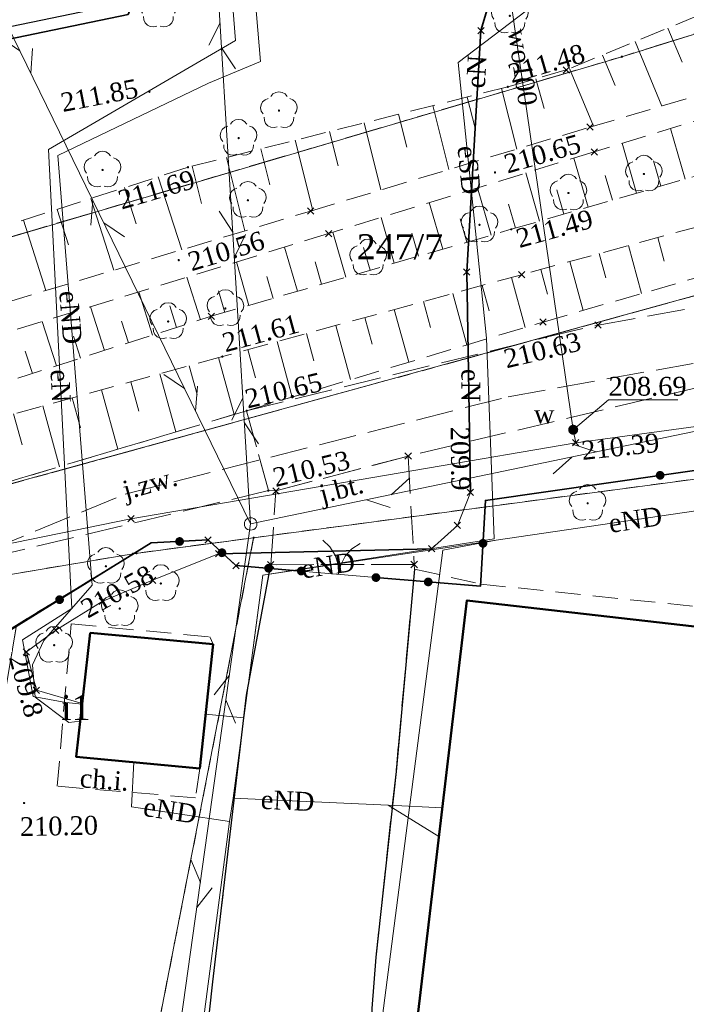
# Model space of a CAD drawing. Extents: x 7414218 to 7427513, y 5544630 to 5555035.
# Tile 21 of 46: x 7419478 to 7419505, y 5549612 to 5549651. Entities that reach past the tile are written whole.
import ezdxf
from ezdxf.enums import TextEntityAlignment as Align

# ---------------------------------------------------------------- set-up
doc = ezdxf.new("R2010")
doc.units = 0
for name, pattern in [('PRZER1-1', [1, 0.5, -0.5]), ('PRZER2-1', [1.5, 1, -0.5]), ('PRZER3-1', [2, 1.5, -0.5])]:
    doc.linetypes.add(name, pattern=pattern)
doc.layers.get('0').update_dxf_attribs({"linetype": 'CONTINUOUS'})
for name, color, linetype, lineweight in [('EGBU', 7, 'CONTINUOUS', 50), ('EGBU_O', 7, 'CONTINUOUS', 50), ('EGDE', 7, 'CONTINUOUS', 18), ('EGDE_O', 7, 'CONTINUOUS', 18), ('EGPG', 7, 'CONTINUOUS', 18), ('GUPPRZ_O', 7, 'CONTINUOUS', 18), ('OTKC', 7, 'CONTINUOUS', 18), ('OTKC_O', 7, 'CONTINUOUS', 18), ('OTKJ', 7, 'CONTINUOUS', 18), ('OTKJ_O', 7, 'CONTINUOUS', 18), ('OTKK', 7, 'CONTINUOUS', 25), ('OTOB', 7, 'CONTINUOUS', 18), ('OTOO', 7, 'CONTINUOUS', 35), ('OTRK', 7, 'CONTINUOUS', 18), ('OTRS', 7, 'CONTINUOUS', 13), ('OTRS_O', 7, 'CONTINUOUS', 13), ('SULO', 7, 'CONTINUOUS', 35), ('SUPP', 7, 'CONTINUOUS', 18)]:
    doc.layers.add(name, color=color, linetype=linetype, lineweight=lineweight)
for name, color, linetype, lineweight, true_color in [('EGKK', 7, 'CONTINUOUS', 18, 0x24bc24), ('EGUG', 7, 'CONTINUOUS', 18, 0x008000), ('GELULI', 7, 'CONTINUOUS', 18, 0xfeffff), ('GSPPRB', 7, 'CONTINUOUS', 18, 0x80ffff), ('OTZL', 7, 'CONTINUOUS', 18, 0x008000), ('SUEP', 1, 'CONTINUOUS', 18, 0xff0000), ('SUEP_O', 1, 'CONTINUOUS', 18, 0xff0000), ('SUTP', 7, 'CONTINUOUS', 18, 0xff9100), ('SUWP', 5, 'CONTINUOUS', 18, 0x0000ff), ('SUWP_O', 5, 'CONTINUOUS', 18, 0x0000ff), ('SUWW', 5, 'CONTINUOUS', 18, 0x0000ff), ('SUWW_O', 5, 'CONTINUOUS', 18, 0x0000ff)]:
    doc.layers.add(name, color=color, linetype=linetype, lineweight=lineweight, true_color=true_color)
doc.styles.add('Times New Roman', font='times.ttf')

# ---------------------------------------------------------------- blocks, each defined once
blk = doc.blocks.new('GSPWPS1')
blk.add_hatch(color=0).paths.add_polyline_path([(-0.045, 0), (-0.043467, -0.011647), (-0.038971, -0.0225), (-0.03182, -0.03182), (-0.0225, -0.038971), (-0.011647, -0.043467), (0, -0.045), (0.011647, -0.043467), (0.0225, -0.038971), (0.03182, -0.03182), (0.038971, -0.0225), (0.043467, -0.011647), (0.045, 0), (0.043467, 0.011647), (0.038971, 0.0225), (0.03182, 0.03182), (0.0225, 0.038971), (0.011647, 0.043467), (0, 0.045), (-0.011647, 0.043467), (-0.0225, 0.038971), (-0.03182, 0.03182), (-0.038971, 0.0225), (-0.043467, 0.011647)])
blk = doc.blocks.new('GSPRDL1')
blk.add_hatch(color=0).paths.add_polyline_path([(0, -0.045), (0.013906, -0.042798), (0.02645, -0.036406), (0.036406, -0.02645), (0.042798, -0.013906), (0.045, 0), (0.042798, 0.013906), (0.036406, 0.02645), (0.02645, 0.036406), (0.013906, 0.042798), (0, 0.045), (-0.013906, 0.042798), (-0.02645, 0.036406), (-0.036406, 0.02645), (-0.042798, 0.013906), (-0.045, 0), (-0.042798, -0.013906), (-0.036406, -0.02645), (-0.02645, -0.036406), (-0.013906, -0.042798)])
at = {"color": 0}
for points in [[(-0.635969, -0.134326), (-0.70458, -0.024001), (-0.731429, 0.103115), (-0.713292, 0.231763), (-0.652348, 0.346501), (-0.55591, 0.433559), (-0.435555, 0.482485)], [(-0.324277, 0.563333), (-0.240553, 0.662679), (-0.127956, 0.727494), (0, 0.75), (0.127956, 0.727494), (0.240553, 0.662679), (0.324277, 0.563333)], [(0.435555, 0.482485), (0.55591, 0.433559), (0.652348, 0.346501), (0.713292, 0.231763), (0.731429, 0.103115), (0.70458, -0.024001), (0.635969, -0.134326)], [(-0.068773, -0.646351), (-0.194901, -0.677512), (-0.324092, -0.663766), (-0.440839, -0.606763), (-0.531129, -0.513345), (-0.584125, -0.394725), (-0.593465, -0.265141)], [(0.593465, -0.265141), (0.584125, -0.394725), (0.531129, -0.513345), (0.440839, -0.606763), (0.324092, -0.663766), (0.194901, -0.677512), (0.068773, -0.646351)]]:
    blk.add_lwpolyline(points, dxfattribs=at)
blk = doc.blocks.new('GUPISN1')
at = {"color": 0}
blk.add_lwpolyline([(0, 0.25), (0.064705, 0.241481), (0.125, 0.216506), (0.176777, 0.176777), (0.216506, 0.125), (0.241481, 0.064705), (0.25, 0), (0.241481, -0.064705), (0.216506, -0.125), (0.176777, -0.176777), (0.125, -0.216506), (0.064705, -0.241481), (0, -0.25), (-0.064705, -0.241481), (-0.125, -0.216506), (-0.176777, -0.176777), (-0.216506, -0.125), (-0.241481, -0.064705), (-0.25, 0), (-0.241481, 0.064705), (-0.216506, 0.125), (-0.176777, 0.176777), (-0.125, 0.216506), (-0.064705, 0.241481)], close=True, dxfattribs=at)
blk = doc.blocks.new('GUPWZA1')
blk.add_hatch(color=0).paths.add_polyline_path([(-0.2, 0), (-0.193185, -0.051764), (-0.173205, -0.1), (-0.141421, -0.141421), (-0.1, -0.173205), (-0.051764, -0.193185), (0, -0.2), (0.051764, -0.193185), (0.1, -0.173205), (0.141421, -0.141421), (0.173205, -0.1), (0.193185, -0.051764), (0.2, 0), (0.193185, 0.051764), (0.173205, 0.1), (0.141421, 0.141421), (0.1, 0.173205), (0.051764, 0.193185), (0, 0.2), (-0.051764, 0.193185), (-0.1, 0.173205), (-0.141421, 0.141421), (-0.173205, 0.1), (-0.193185, 0.051764)])
blk = doc.blocks.new('GEPPGD1_2')
blk.add_hatch(color=0).paths.add_polyline_path([(0, -0.045), (0.013906, -0.042798), (0.02645, -0.036406), (0.036406, -0.02645), (0.042798, -0.013906), (0.045, 0), (0.042798, 0.013906), (0.036406, 0.02645), (0.02645, 0.036406), (0.013906, 0.042798), (0, 0.045), (-0.013906, 0.042798), (-0.02645, 0.036406), (-0.036406, 0.02645), (-0.042798, 0.013906), (-0.045, 0), (-0.042798, -0.013906), (-0.036406, -0.02645), (-0.02645, -0.036406), (-0.013906, -0.042798)])
blk = doc.blocks.new('GSPPRB0')
at = {"color": 0, "lineweight": 18}
for points in [[(-0.12726, -0.12726), (0.12726, 0.12726)], [(-0.12726, 0.12726), (0.12726, -0.12726)]]:
    blk.add_lwpolyline(points, dxfattribs=at)
blk = doc.blocks.new('GSLKBR1')
at = {"color": 0}
for points in [[(1.299038, 0.75), (1.06066, 0.43934), (0.75, 0.200962), (0.388229, 0.051111), (0, 0)], [(0, 0), (0.388229, -0.051111), (0.75, -0.200962), (1.06066, -0.43934), (1.299038, -0.75)]]:
    blk.add_lwpolyline(points, dxfattribs=at)
blk = doc.blocks.new('KOLO')
blk.add_hatch(color=0).paths.add_polyline_path([(-0.175, 0), (-0.169037, -0.045293), (-0.151554, -0.0875), (-0.123744, -0.123744), (-0.0875, -0.151554), (-0.045293, -0.169037), (0, -0.175), (0.045293, -0.169037), (0.0875, -0.151554), (0.123744, -0.123744), (0.151554, -0.0875), (0.169037, -0.045293), (0.175, 0), (0.169037, 0.045293), (0.151554, 0.0875), (0.123744, 0.123744), (0.0875, 0.151554), (0.045293, 0.169037), (0, 0.175), (-0.045293, 0.169037), (-0.0875, 0.151554), (-0.123744, 0.123744), (-0.151554, 0.0875), (-0.169037, 0.045293)])
blk = doc.blocks.new('GSLKOG1')
blk.add_hatch(color=0).paths.add_polyline_path([(-0.175, 0), (-0.169037, -0.045293), (-0.151554, -0.0875), (-0.123744, -0.123744), (-0.0875, -0.151554), (-0.045293, -0.169037), (0, -0.175), (0.045293, -0.169037), (0.0875, -0.151554), (0.123744, -0.123744), (0.151554, -0.0875), (0.169037, -0.045293), (0.175, 0), (0.169037, 0.045293), (0.151554, 0.0875), (0.123744, 0.123744), (0.0875, 0.151554), (0.045293, 0.169037), (0, 0.175), (-0.045293, 0.169037), (-0.0875, 0.151554), (-0.123744, 0.123744), (-0.151554, 0.0875), (-0.169037, 0.045293)])
blk = doc.blocks.new('SUTP1')
at = {"color": 0}
for points in [[(0.9325, 0), (0.0675, 0.5)], [(-0.0675, 0), (-0.9325, -0.5)]]:
    blk.add_lwpolyline(points, dxfattribs=at)

msp = doc.modelspace()

# ---------------------------------------------------------------- linework, layer by layer
at = {"layer": 'EGBU', "linetype": 'Continuous', "lineweight": 50, "elevation": 10.18}
for points in [[(7419582.49, 5549618.24), (7419496.22, 5549628.11), (7419494.07, 5549609.98), (7419580.32, 5549599.97)], [(7419481.19, 5549626.81), (7419480.63, 5549621.86), (7419485.56, 5549621.4), (7419486.09, 5549626.36)]]:
    msp.add_lwpolyline(points, close=True, dxfattribs=at)
at = {"layer": 'EGDE', "linetype": 'Continuous', "lineweight": 18, "elevation": 10.22}
for points in [[(7419691.9, 5549667.65), (7419649.26, 5549659.54), (7419641.05, 5549657.97), (7419630.6, 5549656.65), (7419619.81, 5549655.03), (7419609.66, 5549653.24), (7419589.07, 5549649.42), (7419557.7, 5549643.96), (7419540.13, 5549643.06), (7419523.27, 5549643.29), (7419509.38, 5549641.39), (7419462.29, 5549628.43), (7419462.45, 5549628.77), (7419446.03, 5549630.99), (7419446.66, 5549622.15), (7419432.87, 5549470.11), (7419428.25, 5549466.49), (7419384.74, 5549466.49), (7419372.42, 5549466.59)], [(7419438.3, 5549490.48), (7419449.43, 5549604.09), (7419450.45, 5549614.49), (7419451.3, 5549617.85), (7419452.51, 5549620.06), (7419454.77, 5549622.45), (7419458.98, 5549625.04), (7419462.38, 5549626.43), (7419462.7, 5549626.56), (7419482.9, 5549629.97), (7419487.71, 5549630.61), (7419562.5, 5549640.55), (7419590.93, 5549644.33), (7419591.23, 5549646.31), (7419603.9, 5549648.9), (7419609.52, 5549650.05), (7419619.85, 5549651.97), (7419630.2, 5549653.58), (7419640.65, 5549655.17), (7419649.84, 5549657.3), (7419665.24, 5549660.9), (7419684.7, 5549663.65), (7419689.36, 5549664.31)], [(7419575.48, 5549664.19), (7419564.39, 5549662.19), (7419563.19, 5549661.96), (7419553.44, 5549661.25), (7419525.33, 5549656.97), (7419518.53, 5549654.85), (7419502.4, 5549649.81), (7419472.27, 5549640.92), (7419444.75, 5549635.91), (7419446.03, 5549630.99), (7419462.45, 5549628.77), (7419462.29, 5549628.43), (7419509.38, 5549641.39), (7419528.76, 5549648.51), (7419538.53, 5549652.48), (7419556.13, 5549655.93), (7419588.38, 5549660.2)]]:
    msp.add_lwpolyline(points, dxfattribs=at)
for points in [[(7419485.54, 5549661.95), (7419443.45, 5549653.88), (7419444.75, 5549635.91), (7419472.27, 5549640.92), (7419502.4, 5549649.81), (7419518.53, 5549654.85), (7419505.87, 5549656.71), (7419492.2, 5549663.53)], [(7419562.5, 5549640.55), (7419487.71, 5549630.61), (7419468.08, 5549529.97), (7419483.43, 5549529.18), (7419523.94, 5549526.59), (7419538.19, 5549526.4), (7419548.95, 5549525.8)], [(7419487.71, 5549630.61), (7419482.9, 5549629.97), (7419478.25, 5549627.12), (7419461.94, 5549530.29), (7419468.08, 5549529.97)], [(7419462.38, 5549626.43), (7419462.22, 5549620.86), (7419462.12, 5549617.26), (7419478.25, 5549627.12), (7419482.9, 5549629.97), (7419462.7, 5549626.56)]]:
    msp.add_lwpolyline(points, close=True, dxfattribs=at)
at = {"layer": 'EGKK', "linetype": 'PRZER3-1', "lineweight": 18, "elevation": 10.06}
for points in [[(7419575.48, 5549664.19), (7419564.39, 5549662.19), (7419563.19, 5549661.96), (7419553.44, 5549661.25), (7419525.33, 5549656.97), (7419518.53, 5549654.85), (7419502.4, 5549649.81), (7419472.27, 5549640.92), (7419444.75, 5549635.91), (7419421.11, 5549632.38), (7419413.08, 5549630.04), (7419408.05, 5549627.17), (7419368.46, 5549590.89)], [(7419371.74, 5549587.46), (7419410.15, 5549622.14), (7419421.94, 5549626.84), (7419445.69, 5549630.61), (7419446.03, 5549630.99), (7419462.45, 5549628.77), (7419462.29, 5549628.43), (7419509.38, 5549641.39), (7419528.76, 5549648.51), (7419538.53, 5549652.48), (7419556.13, 5549655.93), (7419588.38, 5549660.2)]]:
    msp.add_lwpolyline(points, dxfattribs=at)
at = {"layer": 'EGUG', "linetype": 'PRZER1-1', "lineweight": 18, "elevation": 10.08}
for points in [[(7419691.9, 5549667.65), (7419649.26, 5549659.54), (7419641.05, 5549657.97), (7419630.6, 5549656.65), (7419619.81, 5549655.03), (7419609.66, 5549653.24), (7419589.07, 5549649.42), (7419557.7, 5549643.96), (7419540.13, 5549643.06), (7419523.27, 5549643.29), (7419509.38, 5549641.39), (7419462.29, 5549628.43), (7419462.45, 5549628.77), (7419446.03, 5549630.99), (7419446.66, 5549622.15), (7419432.87, 5549470.11), (7419428.25, 5549466.49), (7419384.74, 5549466.49), (7419372.42, 5549466.59)], [(7419438.3, 5549490.48), (7419449.43, 5549604.09), (7419450.45, 5549614.49), (7419451.3, 5549617.85), (7419452.51, 5549620.06), (7419454.77, 5549622.45), (7419458.98, 5549625.04), (7419462.38, 5549626.43), (7419462.7, 5549626.56), (7419482.9, 5549629.97), (7419487.71, 5549630.61), (7419562.5, 5549640.55), (7419590.93, 5549644.33), (7419591.23, 5549646.31), (7419603.9, 5549648.9), (7419609.52, 5549650.05), (7419619.85, 5549651.97), (7419630.2, 5549653.58), (7419640.65, 5549655.17), (7419649.84, 5549657.3), (7419665.24, 5549660.9), (7419684.7, 5549663.65), (7419689.36, 5549664.31)]]:
    msp.add_lwpolyline(points, dxfattribs=at)
for points in [[(7419587.56, 5549665.21), (7419575.48, 5549664.19), (7419564.39, 5549662.19), (7419563.19, 5549661.96), (7419553.44, 5549661.25), (7419525.33, 5549656.97), (7419518.53, 5549654.85), (7419502.4, 5549649.81), (7419472.27, 5549640.92), (7419444.75, 5549635.91), (7419446.03, 5549630.99), (7419462.45, 5549628.77), (7419462.29, 5549628.43), (7419509.38, 5549641.39), (7419528.76, 5549648.51), (7419538.53, 5549652.48), (7419556.13, 5549655.93), (7419588.38, 5549660.2)], [(7419502.4, 5549649.81), (7419518.53, 5549654.85), (7419505.87, 5549656.71), (7419492.2, 5549663.53), (7419485.54, 5549661.95), (7419443.45, 5549653.88), (7419443.92, 5549647.37), (7419444.75, 5549635.91), (7419472.27, 5549640.92)], [(7419562.5, 5549640.55), (7419487.71, 5549630.61), (7419468.08, 5549529.97), (7419483.43, 5549529.18), (7419523.94, 5549526.59), (7419538.19, 5549526.4), (7419548.95, 5549525.8)], [(7419487.71, 5549630.61), (7419482.9, 5549629.97), (7419478.25, 5549627.12), (7419461.94, 5549530.29), (7419468.08, 5549529.97)], [(7419462.12, 5549617.26), (7419478.25, 5549627.12), (7419482.9, 5549629.97), (7419462.7, 5549626.56), (7419462.38, 5549626.43), (7419462.22, 5549620.86)]]:
    msp.add_lwpolyline(points, close=True, dxfattribs=at)
at = {"layer": 'GELULI', "linetype": 'PRZER3-1', "lineweight": 18, "elevation": 9.97}
msp.add_lwpolyline([(7419438.62, 5549512.6), (7419443.29, 5549563.89), (7419445.68, 5549585.94), (7419447.5, 5549601.39), (7419450.76, 5549609.57), (7419452.11, 5549612.28), (7419453.38, 5549614.31), (7419455.39, 5549616.63), (7419458.18, 5549619.01), (7419461.51, 5549621.8), (7419471.6, 5549627.81), (7419482.58, 5549632.35), (7419497.87, 5549636.24), (7419510.04, 5549638.43), (7419559.28, 5549645.93), (7419579.5, 5549650.65), (7419586.5, 5549653.62), (7419594.02, 5549659.08), (7419593.81, 5549664.11), (7419595.56, 5549678.05)], dxfattribs=at)
at = {"layer": 'GUPPRZ_O', "linetype": 'Continuous', "lineweight": 13, "elevation": 10.8, "flags": 128}
msp.add_lwpolyline([(7419500.46, 5549634.92), (7419501.87, 5549636.108), (7419504.63, 5549636.108)], dxfattribs=at)
at = {"layer": 'OTKC', "linetype": 'PRZER2-1', "lineweight": 18, "elevation": 10.18}
for points in [[(7419576.82, 5549595.48), (7419561.43, 5549599.92), (7419554.72, 5549600.67), (7419539.39, 5549602.38), (7419521.07, 5549604.43), (7419507.88, 5549605.89), (7419497.17, 5549607.13), (7419495.77, 5549607.3), (7419495.05, 5549607.57), (7419494.41, 5549607.88), (7419493.83, 5549608.3), (7419493.4, 5549608.8), (7419492.93, 5549609.46), (7419492.64, 5549610.05), (7419492.45, 5549610.99), (7419492.43, 5549611.82), (7419492.59, 5549613.87), (7419493.39, 5549621.28), (7419494.13, 5549629.36), (7419496.77, 5549628.76), (7419507.27, 5549627.66), (7419525.94, 5549625.7), (7419563.79, 5549621.64), (7419575.86, 5549620.44)], [(7419575.74, 5549619.01), (7419496.22, 5549628.11), (7419494.07, 5549609.98), (7419580.32, 5549599.97)]]:
    msp.add_lwpolyline(points, dxfattribs=at)
msp.add_lwpolyline([(7419480.63, 5549621.86), (7419485.56, 5549621.4), (7419485.39, 5549620.23), (7419479.87, 5549620.69), (7419480.43, 5549627.17), (7419485.96, 5549626.65), (7419486.09, 5549626.36), (7419481.19, 5549626.81)], close=True, dxfattribs=at)
at = {"layer": 'OTKJ', "linetype": 'PRZER3-1', "lineweight": 18, "elevation": 10.18}
for points in [[(7419457.95, 5549650.04), (7419460.66, 5549647.45), (7419471.36, 5549649.63), (7419482.37, 5549651.91), (7419483.58, 5549655.26), (7419481.39, 5549654.82), (7419470.86, 5549652.77), (7419460.28, 5549650.52)], [(7419488.599, 5549632.479), (7419488.3, 5549632.49), (7419487.43, 5549635.68), (7419499.38, 5549638.61), (7419501.45, 5549639.1), (7419513.38, 5549641.24), (7419528.38, 5549643.65), (7419542.83, 5549645.49), (7419555.43, 5549647.01), (7419559.24, 5549647.6), (7419573.55, 5549650.19), (7419574.01, 5549647.92), (7419574.12, 5549647.35), (7419557.9, 5549644.36), (7419531.96, 5549641.19), (7419528.92, 5549640.76), (7419507.49, 5549637.1), (7419493.874, 5549633.868)], [(7419488.599, 5549632.479), (7419493.874, 5549633.868), (7419494.114, 5549629.54), (7419488.394, 5549629.533)]]:
    msp.add_lwpolyline(points, close=True, dxfattribs=at)
for points in [[(7419438.765, 5549533.504), (7419443.347, 5549580.846), (7419446.068, 5549604.754), (7419447.709, 5549616.555), (7419449.694, 5549618.339), (7419454.096, 5549622.297), (7419459.98, 5549626.145), (7419463.66, 5549627.23), (7419467.128, 5549628.261), (7419469.96, 5549629.58), (7419473.23, 5549631.18), (7419474.54, 5549631.82), (7419487.43, 5549635.68), (7419488.3, 5549632.49), (7419474.36, 5549629.14), (7419468.61, 5549624.63), (7419459.719, 5549617.954), (7419453.072, 5549611.255), (7419449.891, 5549604.245)], [(7419484.9, 5549602.1), (7419486.08, 5549612.88), (7419487.42, 5549624.33), (7419488.394, 5549629.533), (7419494.114, 5549629.54), (7419494.13, 5549629.36), (7419493.39, 5549621.28), (7419492.59, 5549613.87), (7419492.43, 5549611.82)]]:
    msp.add_lwpolyline(points, dxfattribs=at)
at = {"layer": 'OTKK', "linetype": 'Continuous', "lineweight": 25, "elevation": 10.18}
for points in [[(7419483.58, 5549655.26), (7419482.37, 5549651.91), (7419471.36, 5549649.63), (7419460.66, 5549647.45), (7419457.95, 5549650.04), (7419449.8, 5549648.26), (7419447.06, 5549647.71)], [(7419459.19, 5549566.65), (7419459.63, 5549573.21), (7419460.31, 5549582.03), (7419461.09, 5549592.58), (7419461.58, 5549598.09), (7419470.45, 5549596.89), (7419475.54, 5549596.16), (7419476.47, 5549596.09), (7419477.66, 5549596.14), (7419478.61, 5549596.25), (7419479.5, 5549596.49), (7419480.43, 5549596.86), (7419481.42, 5549597.42), (7419482.24, 5549598.02), (7419482.69, 5549598.45), (7419483.34, 5549599.18), (7419483.94, 5549600), (7419484.82, 5549601.67), (7419484.9, 5549602.1), (7419486.08, 5549612.88), (7419487.42, 5549624.33), (7419488.394, 5549629.533)], [(7419494.13, 5549629.36), (7419493.39, 5549621.28), (7419492.59, 5549613.87), (7419492.43, 5549611.82), (7419492.45, 5549610.99), (7419492.64, 5549610.05), (7419492.93, 5549609.46), (7419493.4, 5549608.8), (7419493.83, 5549608.3), (7419494.41, 5549607.88), (7419495.05, 5549607.57), (7419495.77, 5549607.3), (7419497.17, 5549607.13), (7419507.88, 5549605.89), (7419521.07, 5549604.43), (7419539.39, 5549602.38), (7419554.72, 5549600.67), (7419561.43, 5549599.92), (7419576.82, 5549595.48), (7419580.81, 5549594.86)]]:
    msp.add_lwpolyline(points, dxfattribs=at)
at = {"layer": 'OTOB', "linetype": 'Continuous', "lineweight": 18, "elevation": 10.18}
msp.add_lwpolyline([(7419492.59, 5549629.02), (7419489.61, 5549629.28)], dxfattribs=at)
at = {"layer": 'OTOO', "linetype": 'Continuous', "lineweight": 35, "elevation": 10.18}
for points in [[(7419447.21, 5549647.44), (7419457.77, 5549649.7), (7419460.64, 5549646.9), (7419471.52, 5549649.18), (7419482.7, 5549651.5), (7419483.66, 5549654.01)], [(7419591.01, 5549644.3), (7419582.35, 5549643.4), (7419562.67, 5549640.92), (7419539.75, 5549638.2), (7419533.17, 5549637.3), (7419496.96, 5549632.1), (7419496.76, 5549628.67), (7419492.59, 5549629.02)], [(7419489.61, 5549629.28), (7419487, 5549629.5), (7419485.89, 5549630.52), (7419483.62, 5549630.4), (7419469.934, 5549621.926), (7419462.302, 5549617.178), (7419462.169, 5549616.005), (7419461.714, 5549611.419), (7419460.596, 5549596.34), (7419458.286, 5549572.297), (7419457.053, 5549558.598), (7419454.642, 5549530.858), (7419469.28, 5549529.93), (7419468.47, 5549518.27), (7419467.27, 5549504.06), (7419466.666, 5549496.573)]]:
    msp.add_lwpolyline(points, dxfattribs=at)
at = {"layer": 'OTRK', "linetype": 'PRZER2-1', "lineweight": 18, "elevation": 10.06}
for points in [[(7419511.02, 5549653.75), (7419500.18, 5549649.28), (7419497.85, 5549648.61), (7419485.09, 5549645.4), (7419471.65, 5549641.07), (7419462.31, 5549639.23), (7419451.04, 5549637.5), (7419448.13, 5549636.88), (7419448.3, 5549635.03), (7419448.49, 5549635.04), (7419448.575, 5549634.543), (7419461.9, 5549637.09), (7419472.21, 5549639.05), (7419475.01, 5549639.15), (7419489.98, 5549643.65), (7419501.13, 5549647), (7419517.2, 5549651.71)], [(7419516.24, 5549650.62), (7419501.3, 5549646.01), (7419490.7, 5549642.75), (7419474.93, 5549637.9), (7419471.85, 5549636.66), (7419467.23, 5549635.82), (7419459.41, 5549634.59), (7419448.841, 5549632.958), (7419448.93, 5549632.41), (7419448.73, 5549632.38), (7419448.85, 5549631.15), (7419463.67, 5549632.92), (7419472.67, 5549634.7), (7419474.01, 5549635.61), (7419486.02, 5549639.45), (7419497.99, 5549642.92), (7419510.92, 5549646.66)]]:
    msp.add_lwpolyline(points, dxfattribs=at)
at = {"layer": 'OTRK', "linetype": 'Continuous', "lineweight": 18, "elevation": 10.06}
for points in [[(7419504.241, 5549650.955), (7419504.801, 5549649.597)], [(7419502.933, 5549650.415), (7419503.995, 5549647.84)], [(7419501.625, 5549649.876), (7419502.128, 5549648.658)], [(7419500.318, 5549649.337), (7419501.265, 5549647.04)], [(7419498.963, 5549648.93), (7419499.305, 5549647.742)], [(7419497.602, 5549648.548), (7419498.212, 5549646.123)], [(7419496.23, 5549648.202), (7419496.543, 5549646.959)], [(7419494.858, 5549647.857), (7419495.499, 5549645.308)], [(7419493.486, 5549647.512), (7419493.815, 5549646.206)], [(7419492.114, 5549647.167), (7419492.787, 5549644.493)], [(7419504.922, 5549644.925), (7419504.337, 5549646.947)], [(7419490.742, 5549646.822), (7419491.087, 5549645.454)], [(7419487.999, 5549646.132), (7419488.359, 5549644.701)], [(7419489.371, 5549646.477), (7419490.075, 5549643.678)], [(7419502.988, 5549644.366), (7419502.413, 5549646.354)], [(7419486.627, 5549645.787), (7419487.362, 5549642.863)], [(7419501.055, 5549643.806), (7419500.489, 5549645.761)], [(7419485.255, 5549645.441), (7419485.631, 5549643.948)], [(7419503.955, 5549644.645), (7419503.665, 5549645.648)], [(7419483.905, 5549645.018), (7419484.844, 5549642.106)], [(7419499.121, 5549643.247), (7419498.565, 5549645.169)], [(7419502.022, 5549644.086), (7419501.737, 5549645.071)], [(7419482.559, 5549644.585), (7419483.024, 5549643.142)], [(7419497.188, 5549642.687), (7419496.64, 5549644.577)], [(7419500.088, 5549643.527), (7419499.808, 5549644.496)], [(7419481.212, 5549644.151), (7419482.134, 5549641.291)], [(7419495.254, 5549642.127), (7419494.716, 5549643.985)], [(7419498.154, 5549642.968), (7419497.879, 5549643.92)], [(7419479.866, 5549643.717), (7419480.322, 5549642.301)], [(7419493.321, 5549641.567), (7419492.792, 5549643.393)], [(7419478.52, 5549643.283), (7419479.424, 5549640.477)], [(7419496.221, 5549642.407), (7419495.949, 5549643.344)], [(7419491.388, 5549641.006), (7419490.867, 5549642.802)], [(7419494.288, 5549641.847), (7419494.021, 5549642.768)], [(7419503.838, 5549642.593), (7419504.096, 5549641.643)], [(7419489.455, 5549640.446), (7419488.943, 5549642.21)], [(7419502.669, 5549642.274), (7419503.191, 5549640.357)], [(7419492.355, 5549641.286), (7419492.092, 5549642.192)], [(7419501.5, 5549641.955), (7419501.764, 5549640.988)], [(7419487.521, 5549639.885), (7419487.019, 5549641.618)], [(7419490.421, 5549640.726), (7419490.163, 5549641.616)], [(7419500.331, 5549641.636), (7419500.863, 5549639.684)], [(7419488.488, 5549640.165), (7419488.235, 5549641.04)], [(7419499.162, 5549641.318), (7419499.431, 5549640.332)], [(7419485.592, 5549639.313), (7419485.049, 5549641.012)], [(7419496.825, 5549640.679), (7419497.102, 5549639.668)], [(7419497.993, 5549640.999), (7419498.54, 5549639.004)], [(7419483.675, 5549638.7), (7419483.125, 5549640.42)], [(7419486.555, 5549639.605), (7419486.306, 5549640.464)], [(7419495.656, 5549640.359), (7419496.218, 5549638.31)], [(7419484.633, 5549639.007), (7419484.36, 5549639.861)], [(7419494.488, 5549640.039), (7419494.772, 5549639)], [(7419481.757, 5549638.087), (7419481.201, 5549639.828)], [(7419493.319, 5549639.719), (7419493.896, 5549637.615)], [(7419479.84, 5549637.474), (7419479.277, 5549639.237)], [(7419482.716, 5549638.394), (7419482.439, 5549639.259)], [(7419490.982, 5549639.079), (7419491.574, 5549636.92)], [(7419492.151, 5549639.399), (7419492.443, 5549638.333)], [(7419489.814, 5549638.759), (7419490.113, 5549637.666)], [(7419480.799, 5549637.781), (7419480.519, 5549638.657)], [(7419488.645, 5549638.439), (7419489.252, 5549636.225)], [(7419478.882, 5549637.168), (7419478.598, 5549638.054)], [(7419487.477, 5549638.118), (7419487.784, 5549636.998)], [(7419486.308, 5549637.798), (7419486.931, 5549635.531)], [(7419483.972, 5549637.156), (7419484.61, 5549634.835)], [(7419485.14, 5549637.477), (7419485.455, 5549636.33)], [(7419482.804, 5549636.836), (7419483.126, 5549635.662)], [(7419481.635, 5549636.515), (7419482.288, 5549634.14)], [(7419480.467, 5549636.194), (7419480.797, 5549634.993)], [(7419478.131, 5549635.552), (7419478.468, 5549634.324)], [(7419479.299, 5549635.873), (7419479.966, 5549633.445)]]:
    msp.add_lwpolyline(points, dxfattribs=at)
at = {"layer": 'OTRK', "linetype": 'PRZER2-1', "lineweight": 18, "elevation": 10.06}
msp.add_lwpolyline([(7419530.02, 5549650.43), (7419527.05, 5549649.45), (7419511.31, 5549644.63), (7419498.4, 5549641.11), (7419486.46, 5549637.84), (7419474.63, 5549634.59), (7419471.37, 5549633.25), (7419463.37, 5549631.59), (7419449.11, 5549629.37), (7419449.97, 5549622.64), (7419453.01, 5549626.69), (7419459.354, 5549627.581), (7419463.16, 5549628.39), (7419466.99, 5549629.214), (7419473.23, 5549631.18), (7419474.54, 5549631.82), (7419487.43, 5549635.68), (7419499.26, 5549639.22), (7419511.95, 5549642.89), (7419518.72, 5549644.83), (7419526.27, 5549647.4)], close=True, dxfattribs=at)
at = {"layer": 'SUEP', "linetype": 'Continuous', "lineweight": 18, "elevation": 10.14}
for points in [[(7419480.87, 5549623.97), (7419480.22, 5549624.03), (7419478.91, 5549624.27), (7419478.49, 5549626.53), (7419480.46, 5549627.79), (7419479.52, 5549646.11), (7419486.98, 5549650.46), (7419486.66, 5549654.49), (7419485.72, 5549662.24), (7419484.01, 5549670.47), (7419485.7, 5549671.38), (7419478.29, 5549678.29), (7419477.6, 5549678.24), (7419473.12, 5549680.52)], [(7419484.44, 5549673.57), (7419486.98, 5549661.36), (7419487.98, 5549649.62), (7419485.91, 5549648.76), (7419479.89, 5549645.87), (7419481.26, 5549628.72), (7419479.34, 5549626.51), (7419478.88, 5549625.53), (7419478.99, 5549624.25), (7419480.34, 5549623.23), (7419480.79, 5549623.29)], [(7419480.87, 5549623.99), (7419479.04, 5549624.52), (7419478.64, 5549626.05), (7419479.81, 5549626.92), (7419481.67, 5549628.07), (7419483.68, 5549628.91), (7419486.31, 5549629.97), (7419494.81, 5549630.17), (7419495.84, 5549631.1), (7419496.36, 5549632.42), (7419496.21, 5549641.22), (7419496.78, 5549650.85), (7419499.26, 5549659.15), (7419500.25, 5549666.18), (7419501.1, 5549667.7), (7419502.1, 5549670.36)], [(7419502.1, 5549670.36), (7419501.1, 5549667.7), (7419500.25, 5549666.18), (7419499.26, 5549659.15), (7419496.78, 5549650.85), (7419496.21, 5549641.22), (7419496.36, 5549632.42), (7419495.84, 5549631.1), (7419494.81, 5549630.17), (7419486.31, 5549629.97), (7419483.68, 5549628.91), (7419481.67, 5549628.07), (7419479.81, 5549626.92), (7419478.64, 5549626.05), (7419479.04, 5549624.52), (7419480.87, 5549623.99)], [(7419485.79, 5549623.56), (7419487.32, 5549623.42), (7419488.08, 5549629.11), (7419497.3, 5549630.57), (7419497, 5549638.58), (7419495.87, 5549649.58), (7419499.97, 5549652.7)], [(7419581.79, 5549579.17), (7419581.74, 5549579.58), (7419580.94, 5549580.91), (7419578.19, 5549587.64), (7419582.5, 5549600.12), (7419585.08, 5549617.71), (7419580.66, 5549625.73), (7419577.85, 5549629.57), (7419572.8, 5549635.4), (7419565.07, 5549638.29), (7419559.66, 5549639.34), (7419558.78, 5549639.26), (7419558.69, 5549639.52), (7419558.58, 5549639.25), (7419556.27, 5549639), (7419509.73, 5549632.34), (7419509.6, 5549632.62), (7419509.52, 5549632.3), (7419497.38, 5549630.51)], [(7419497.38, 5549630.51), (7419488.08, 5549629.11), (7419486.89, 5549620.21)], [(7419507.9, 5549585.97), (7419506.86, 5549597.78), (7419507.77, 5549606.29), (7419494.21, 5549607.83), (7419492.47, 5549608.54), (7419495.26, 5549630.11), (7419497.38, 5549630.51)], [(7419482.93, 5549621.65), (7419482.83, 5549619.87), (7419486.74, 5549619.28)], [(7419486.74, 5549619.28), (7419486.89, 5549620.21)], [(7419486.89, 5549620.21), (7419493.08, 5549619.94)], [(7419493.08, 5549619.94), (7419495.1, 5549618.69)], [(7419493.08, 5549619.94), (7419495.24, 5549619.83)], [(7419486.74, 5549619.28), (7419485.38, 5549608.85), (7419464.71, 5549611.47), (7419462.9, 5549609.55), (7419462.31, 5549605.02), (7419461.98, 5549605.33), (7419462.21, 5549604.72), (7419458.6, 5549560.97), (7419457.84, 5549561.2), (7419458.53, 5549560.61), (7419455.92, 5549532.51), (7419456.83, 5549531.51), (7419477.48, 5549530.34), (7419477.78, 5549530.42), (7419510.12, 5549529.23), (7419514.73, 5549530.14)]]:
    msp.add_lwpolyline(points, dxfattribs=at)
at = {"layer": 'SULO', "linetype": 'Continuous', "lineweight": 35, "elevation": 10.12}
for points in [[(7419500.25, 5549666.18), (7419499.26, 5549659.15), (7419496.78, 5549650.85), (7419496.21, 5549641.22), (7419496.36, 5549632.42)], [(7419494.81, 5549630.17), (7419486.31, 5549629.97)]]:
    msp.add_lwpolyline(points, dxfattribs=at)
at = {"layer": 'SUTP', "linetype": 'Continuous', "lineweight": 18, "elevation": 10.14}
for points in [[(7419429.79, 5549749.71), (7419487.59, 5549631.16)], [(7419701.835, 5549662.525), (7419655.48, 5549671), (7419613.49, 5549663.24), (7419574.92, 5549645.38), (7419528.03, 5549639.59), (7419487.59, 5549631.16)], [(7419487.59, 5549631.16), (7419486.18, 5549654.33)], [(7419483.56, 5549602.39), (7419487.59, 5549631.16)]]:
    msp.add_lwpolyline(points, dxfattribs=at)
at = {"layer": 'SUWP', "linetype": 'Continuous', "lineweight": 18, "elevation": 10.14}
for points in [[(7419500.56, 5549634.4), (7419500.46, 5549634.92), (7419496.25, 5549663.84), (7419510.94, 5549666.75)], [(7419598.93, 5549648.37), (7419598.54, 5549648.91), (7419586.99, 5549647.4), (7419579.92, 5549646.43), (7419574.1, 5549643.47), (7419543.09, 5549640.19), (7419500.56, 5549634.4)], [(7419500.56, 5549634.4), (7419482.81, 5549631.37), (7419458.17, 5549626.32), (7419448.26, 5549620.13), (7419446.53, 5549608.05), (7419445.99, 5549603.69), (7419446.04, 5549603.36), (7419446.52, 5549603.28), (7419446.92, 5549603.25)]]:
    msp.add_lwpolyline(points, dxfattribs=at)

# ---------------------------------------------------------------- block references
at = {"layer": 'EGPG', "linetype": 'Continuous', "lineweight": 18}
for p in [(7419502.4, 5549649.81, 10.24), (7419487.71, 5549630.61, 10.24), (7419482.9, 5549629.97, 10.24)]:
    msp.add_blockref('GEPPGD1_2', p, dxfattribs=at)
at = {"layer": 'GSPPRB', "linetype": 'Continuous', "lineweight": 18}
for p in [(7419496.78, 5549650.85, 10.28), (7419500.18, 5549649.28, 10.28), (7419501.13, 5549647, 10.28), (7419501.3, 5549646.01, 10.28), (7419489.98, 5549643.65, 10.28), (7419490.7, 5549642.75, 10.28), (7419496.21, 5549641.22, 10.28), (7419498.4, 5549641.11, 10.28), (7419486.02, 5549639.45, 10.28), (7419499.26, 5549639.22, 10.28), (7419501.45, 5549639.1, 10.28), (7419500.56, 5549634.4, 10.28), (7419493.874, 5549633.868, 10.28), (7419488.599, 5549632.479, 10.28), (7419496.36, 5549632.42, 10.28), (7419482.81, 5549631.37, 10.28), (7419495.84, 5549631.1, 10.28), (7419485.89, 5549630.52, 10.28), (7419486.31, 5549629.97, 10.28), (7419494.81, 5549630.17, 10.28), (7419487, 5549629.5, 10.28), (7419488.394, 5549629.533, 10.28), (7419494.114, 5549629.54, 10.28), (7419483.68, 5549628.91, 10.28), (7419481.67, 5549628.07, 10.28), (7419479.81, 5549626.92, 10.28), (7419478.64, 5549626.05, 10.28), (7419479.04, 5549624.52, 10.28)]:
    msp.add_blockref('GSPPRB0', p, dxfattribs=at)
at = {"layer": 'OTOB', "linetype": 'Continuous', "lineweight": 18, "rotation": 85.01366621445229}
msp.add_blockref('GSLKBR1', (7419491.1, 5549629.15, 10.18), dxfattribs=at)
at = {"layer": 'OTOO', "linetype": 'Continuous', "lineweight": 35}
for name, p, rotation in [('KOLO', (7419503.929, 5549633.101, 10.18), 188.1721876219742), ('KOLO', (7419503.929, 5549633.101, 10.18), 188.1721876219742), ('KOLO', (7419484.755, 5549630.46, 10.18), 183.0260350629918), ('KOLO', (7419484.755, 5549630.46, 10.18), 183.0260350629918), ('KOLO', (7419496.86, 5549630.385, 10.18), 266.6629167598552), ('KOLO', (7419496.86, 5549630.385, 10.18), 266.6629167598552), ('KOLO', (7419486.445, 5549630.01, 10.18), 137.4195092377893), ('KOLO', (7419486.445, 5549630.01, 10.18), 137.4195092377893), ('KOLO', (7419488.305, 5549629.39, 10.18), 175.1818601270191), ('KOLO', (7419488.305, 5549629.39, 10.18), 175.1818601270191), ('GSLKOG1', (7419489.61, 5549629.28, 10.18), 175.1818601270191), ('GSLKOG1', (7419492.59, 5549629.02, 10.18), 175.2022469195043), ('KOLO', (7419494.675, 5549628.845, 10.18), 175.2022469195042), ('KOLO', (7419494.675, 5549628.845, 10.18), 175.2022469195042), ('KOLO', (7419479.965, 5549628.137, 10.18), 211.7646682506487), ('KOLO', (7419479.965, 5549628.137, 10.18), 211.7646682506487)]:
    msp.add_blockref(name, p, dxfattribs=dict(at, rotation=rotation))
at = {"layer": 'OTRS', "linetype": 'Continuous', "lineweight": 13}
for p in [(7419497.85, 5549648.61, 10.08), (7419483.55, 5549648.41, 10.08), (7419485.09, 5549645.4, 10.08), (7419497.34, 5549645.19, 10.08), (7419497.99, 5549642.92, 10.08), (7419484.72, 5549641.69, 10.08), (7419499.38, 5549638.61, 10.08), (7419486.46, 5549637.84, 10.08), (7419487.43, 5549635.68, 10.08), (7419488.3, 5549632.49, 10.08), (7419483.033, 5549629.993, 10.08), (7419478.55, 5549620.02, 10.08)]:
    msp.add_blockref('GSPWPS1', p, dxfattribs=at)
at = {"layer": 'OTZL', "linetype": 'Continuous', "lineweight": 18}
for p in [(7419483.91, 5549651.68, 10.12), (7419497.93, 5549651.44, 10.12), (7419488.72, 5549647.66, 10.12), (7419487.11, 5549646.56, 10.12), (7419481.68, 5549645.29, 10.12), (7419503.28, 5549645.13, 10.12), (7419500.27, 5549644.37, 10.12), (7419487.48, 5549644.08, 10.12), (7419496.72, 5549643.1, 10.12), (7419492.28, 5549641.78, 10.12), (7419486.58, 5549639.76, 10.12), (7419484.3, 5549639.24, 10.12), (7419501.036, 5549631.985, 10.12), (7419481.813, 5549629.47, 10.12), (7419484.006, 5549628.783, 10.12), (7419482.367, 5549627.782, 10.12), (7419479.75, 5549626.32, 10.12)]:
    msp.add_blockref('GSPRDL1', p, dxfattribs=at)
at = {"layer": 'SUPP', "linetype": 'Continuous', "lineweight": 18}
msp.add_blockref('GUPISN1', (7419487.59, 5549631.16, 10.16), dxfattribs=at)
at = {"layer": 'SUTP', "linetype": 'Continuous', "lineweight": 18}
for p, rotation in [((7419478.411, 5549649.986, 10.14), 295.9919182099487), ((7419486.429, 5549650.231, 10.14), 93.4824145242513), ((7419481.698, 5549643.245, 10.14), 115.9919182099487), ((7419486.885, 5549642.745, 10.14), 273.4824145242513), ((7419484.985, 5549636.504, 10.14), 295.9919182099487), ((7419487.341, 5549635.259, 10.14), 93.4824145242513), ((7419500.468, 5549633.844, 10.14), 11.77507813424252), ((7419493.126, 5549632.314, 10.14), 191.7750781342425), ((7419486.615, 5549624.202, 10.14), 82.02609254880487), ((7419485.575, 5549616.775, 10.14), 262.0260925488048)]:
    msp.add_blockref('SUTP1', p, dxfattribs=dict(at, rotation=rotation))
at = {"layer": 'SUWW', "linetype": 'Continuous', "lineweight": 18}
msp.add_blockref('GUPWZA1', (7419500.46, 5549634.92, 10.16), dxfattribs=at)

# ---------------------------------------------------------------- texts
at = {"layer": 'EGBU_O', "linetype": 'Continuous', "lineweight": 0, "style": 'Times New Roman'}
msp.add_text('i1', height=1, dxfattribs=at).set_placement((7419480.025, 5549623.331, 10.8))
at = {"layer": 'EGDE_O', "linetype": 'Continuous', "lineweight": 0, "style": 'Times New Roman'}
msp.add_text('247/7', height=1, dxfattribs=at).set_placement((7419493.546, 5549641.725, 10.8), align=Align.CENTER)
at = {"layer": 'GUPPRZ_O', "linetype": 'Continuous', "lineweight": 0, "style": 'Times New Roman'}
for s, rotation, p in [('208.69', 360, (7419501.87, 5549636.28, 10.8)), ('209.9', 270.764, (7419495.57, 5549635.036, 10.8)), ('210.39', 6.115, (7419500.831, 5549633.712, 10.8)), ('209.8', 285.13, (7419477.94, 5549625.834, 10.8))]:
    msp.add_text(s, height=0.75, rotation=rotation, dxfattribs=at).set_placement(p)
at = {"layer": 'OTKC_O', "linetype": 'Continuous', "lineweight": 0, "style": 'Times New Roman'}
msp.add_text('ch.i.', height=0.75, rotation=355.694, dxfattribs=at).set_placement((7419480.75, 5549620.65, 10.8))
at = {"layer": 'OTKJ_O', "linetype": 'Continuous', "lineweight": 0, "style": 'Times New Roman'}
for s, rotation, p in [('j.zw.', 15.536, (7419482.61, 5549632.12, 10.8)), ('j.bt.', 14.752, (7419490.45, 5549631.97, 10.8))]:
    msp.add_text(s, height=0.75, rotation=rotation, dxfattribs=at).set_placement(p)
at = {"layer": 'OTRS_O', "linetype": 'Continuous', "lineweight": 0, "style": 'Times New Roman'}
for s, rotation, p in [('211.48', 16.1882, (7419498.001, 5549648.751, 10.8)), ('211.85', 11.1131, (7419480.095, 5549647.6, 10.8)), ('210.65', 16.1699, (7419497.838, 5549645.143, 10.8)), ('211.69', 16.4942, (7419482.443, 5549643.706, 10.8)), ('211.49', 15.625, (7419498.313, 5549642.171, 10.8)), ('210.56', 17.0183, (7419485.233, 5549641.243, 10.8)), ('211.61', 15.2126, (7419486.583, 5549638.008, 10.8)), ('210.63', 13.6187, (7419497.8, 5549637.368, 10.8)), ('210.65', 13.3713, (7419487.472, 5549635.767, 10.8)), ('210.53', 13.7945, (7419488.587, 5549632.631, 10.8)), ('210.58', 29.2952, (7419481.091, 5549627.374, 10.8)), ('210.20', 1.139, (7419478.39, 5549618.7, 10.8))]:
    msp.add_text(s, height=0.75, rotation=rotation, dxfattribs=at).set_placement(p)
at = {"layer": 'SUEP_O', "linetype": 'Continuous', "lineweight": 0, "style": 'Times New Roman'}
for s, rotation, p in [('eN', 86.613, (7419496.969, 5549649.193, 10.8)), ('eN', 270.233, (7419496, 5549636.689, 10.8)), ('eND', 351.419, (7419484.327, 5549619.353, 10.8))]:
    msp.add_text(s, height=0.75, rotation=rotation, dxfattribs=at).set_placement(p, align=Align.CENTER)
for s, rotation, p in [('eSD', 275.595, (7419495.84, 5549646.22, 10.8)), ('eND', 274.497, (7419479.95, 5549640.44, 10.8)), ('eN', 272.937, (7419479.6, 5549637.31, 10.8)), ('eND', 8.721, (7419501.94, 5549630.8, 10.8)), ('eND', 8.427, (7419489.68, 5549628.98, 10.8)), ('eND', 357.412, (7419487.98, 5549619.79, 10.8))]:
    msp.add_text(s, height=0.75, rotation=rotation, dxfattribs=at).set_placement(p)
at = {"layer": 'SUWP_O', "linetype": 'Continuous', "lineweight": 0, "style": 'Times New Roman'}
msp.add_text('wo100', height=0.75, rotation=278.283, dxfattribs=at).set_placement((7419498.073, 5549649.338, 10.8), align=Align.CENTER)
at = {"layer": 'SUWW_O', "linetype": 'Continuous', "lineweight": 0, "style": 'Times New Roman'}
msp.add_text('w', height=0.75, rotation=360, dxfattribs=at).set_placement((7419499.71, 5549635.17, 10.8), align=Align.RIGHT)

doc.saveas('drawing.dxf')
